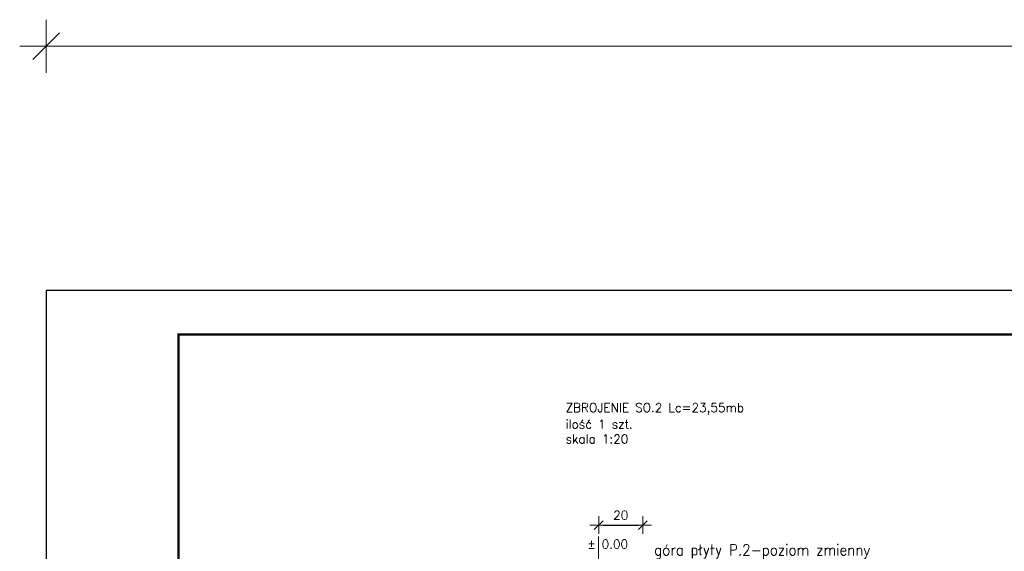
# Model space of a CAD drawing. Extents: x 99844 to 112241, y -209865 to -202412.
# Tile 5 of 12: x 99844 to 104307, y -205108 to -202699. Entities that reach past the tile are written whole.
import ezdxf
from ezdxf.enums import TextEntityAlignment as Align

# ---------------------------------------------------------------- set-up
doc = ezdxf.new("R2010")
doc.units = 0
doc.header["$LTSCALE"] = 5
doc.header["$MEASUREMENT"] = 0
doc.layers.add('_FORMATKA', color=8, linetype='Continuous', lineweight=15, plot=False)
for name, color, linetype, lineweight in [('_RAMKA', 7, 'Continuous', 35), ('AutoCAD_Structural_Detailing_symbole graficzne', 7, 'Continuous', 13), ('PS_DIM', 4, 'Continuous', 13), ('PS_POS', 1, 'Continuous', 15)]:
    doc.layers.add(name, color=color, linetype=linetype, lineweight=lineweight)
doc.styles.add('ARIAL', font='arial.ttf')
doc.styles.add('marta', font='simplex.shx', dxfattribs={"width": 0.8})
doc.styles.add('simplex', font='simplex.shx', dxfattribs={"width": 0.9})
doc.styles.add('styl2M', font='simplex.shx')
doc.styles.add('style1', font='simplex.shx')
doc.dimstyles.new('1_10_PRZ', dxfattribs={"dimtxt": 2, "dimasz": 1, "dimexe": 2, "dimexo": 5, "dimgap": 1, "dimtad": 1, "dimdec": 0, "dimlfac": 10, "dimtxsty": 'simplex', "dimblk": 'dimznak', "dimcen": 2, "dimse1": 1, "dimse2": 1, "dimclrt": 3, "dimadec": 1, "dimazin": 0, "dimtfac": 1, "dimtdec": 0, "dimtix": 1, "dimtmove": 2, "dimatfit": 3, "dimldrblk": 'dim-grot', "dimfxl": 1, "dimarcsym": 0})
doc.dimstyles.new('RBCT DIM 20_M', dxfattribs={"dimtxt": 40, "dimasz": 20, "dimexe": 20, "dimexo": 150, "dimgap": 25, "dimtad": 1, "dimdec": 1, "dimlfac": 0.1, "dimzin": 9, "dimdsep": 46, "dimtxsty": 'styl2M', "dimblk": 'dimznak', "dimcen": 40, "dimse1": 1, "dimse2": 1, "dimclrd": 8, "dimclre": 8, "dimclrt": 4, "dimadec": 0, "dimazin": 0, "dimtfac": 1, "dimtdec": 1, "dimtix": 1, "dimtmove": 2, "dimatfit": 3, "dimldrblk": 'dimznak', "dimfxl": 5, "dimfxlon": 1, "dimarcsym": 0})

# ---------------------------------------------------------------- blocks, each defined once
blk = doc.blocks.new('dimznak')
at = {"color": 0}
for points in [[(0, 2), (0, -2)], [(-2, 0), (2, 0)]]:
    blk.add_lwpolyline(points, dxfattribs=at)
at = {"color": 3}
blk.add_lwpolyline([(1, 1), (-1, -1)], dxfattribs=at)
blk = doc.blocks.new('*D27')
at = {"layer": 'Defpoints', "color": 0, "transparency": 16777216}
for p in [(102668.5, -204989.2), (102468.5, -205160.3), (102668.5, -205160.3)]:
    blk.add_point(p, dxfattribs=at)
at = {"layer": 'PS_DIM', "color": 8, "lineweight": -2, "transparency": 16777216}
blk.add_line((102488.5, -204989.2), (102648.5, -204989.2), dxfattribs=at)
at = {"layer": 'PS_DIM', "color": 8, "lineweight": -2, "transparency": 16777216, "xscale": 20, "yscale": 20, "zscale": 20, "rotation": 180}
blk.add_blockref('dimznak', (102468.5, -204989.2), dxfattribs=at)
at = {"layer": 'PS_DIM', "color": 8, "lineweight": -2, "transparency": 16777216, "xscale": 20, "yscale": 20, "zscale": 20}
blk.add_blockref('dimznak', (102668.5, -204989.2), dxfattribs=at)
at = {"layer": 'PS_DIM', "color": 4, "transparency": 16777216, "insert": (102568.5, -204944.2), "char_height": 40, "attachment_point": 5, "style": 'styl2M', "bg_fill": 3, "box_fill_scale": 1.25, "bg_fill_color": 256, "bg_fill_true_color": 13158600, "bg_fill_transparency": 0}
blk.add_mtext('20', dxfattribs=at)
blk = doc.blocks.new('*D19')
at = {"color": 252, "lineweight": -2, "transparency": 16777216}
blk.add_line((-597, 352.33), (-3, 352.33), dxfattribs=at)
at = {"layer": 'Defpoints', "color": 0, "transparency": 16777216}
for p in [(0, 352.33), (-600, 297), (0, 297)]:
    blk.add_point(p, dxfattribs=at)
at = {"color": 252, "lineweight": -2, "transparency": 16777216, "xscale": 3, "yscale": 3, "zscale": 3, "rotation": 180}
blk.add_blockref('dimznak', (-600, 352.33), dxfattribs=at)
at = {"color": 252, "lineweight": -2, "transparency": 16777216, "xscale": 3, "yscale": 3, "zscale": 3}
blk.add_blockref('dimznak', (0, 352.33), dxfattribs=at)
at = {"color": 252, "transparency": 16777216, "insert": (-300, 362.83), "char_height": 15, "attachment_point": 5, "style": 'simplex'}
blk.add_mtext('600', dxfattribs=at)
blk = doc.blocks.new('dim-grot')
blk.add_hatch(color=256).paths.add_polyline_path([(0, 0), (-2, 0.5), (-2, -0.5)])
blk.add_lwpolyline([(0, 0), (-2, 0.5), (-2, -0.5), (0, 0)])
blk = doc.blocks.new('*U17')
at = {"layer": '_FORMATKA', "lineweight": -3}
blk.add_lwpolyline([(-600, 0), (0, 0), (0, 297), (-600, 297)], close=True, dxfattribs=at)
at = {"layer": '_RAMKA', "lineweight": -3, "const_width": 0.5}
blk.add_lwpolyline([(-570, 10), (-10, 10), (-10, 287), (-570, 287)], close=True, dxfattribs=at)
dim = blk.add_linear_dim(base=(0, 352.33), p1=(-600, 297), p2=(0, 297), dimstyle='1_10_PRZ', override={"dimscale": 3, "dimtxt": 5, "dimlfac": 1, "dimclrd": 252, "dimclrt": 252})
dim.commit()
dim.dimension.update_dxf_attribs({"geometry": '*D19', "text_midpoint": (-300, 362.83)})

msp = doc.modelspace()

# ---------------------------------------------------------------- texts
at = {"layer": 'AutoCAD_Structural_Detailing_symbole graficzne', "color": 2, "style": 'style1'}
for s, p in [('ZBROJENIE SO.2 Lc=23,55mb', (102318.47, -204488.67)), ('ilość 1 szt.', (102318.47, -204563.37)), ('skala 1:20', (102318.47, -204630.84))]:
    msp.add_text(s, height=40, dxfattribs=at).set_placement(p, align=Align.BOTTOM_LEFT)

# ---------------------------------------------------------------- dimensions: what is measured, and where the dimension line sits
at = {"layer": 'PS_DIM'}
dim = msp.add_linear_dim(base=(102668.48, -204989.21), p1=(102468.48, -205160.27), p2=(102668.48, -205160.27), dimstyle='RBCT DIM 20_M', override={"dimtfill": 1}, dxfattribs=at)
dim.commit()
dim.dimension.update_dxf_attribs({"geometry": '*D27', "text_midpoint": (102568.48, -204944.21)})

# ---------------------------------------------------------------- next in the draw order: linework, layer by layer
at = {"layer": 'AutoCAD_Structural_Detailing_symbole graficzne', "color": 1}
msp.add_line((102468.48, -205160.27), (102468.48, -205040.27), dxfattribs=at)

# ---------------------------------------------------------------- next in the draw order: block references
at = {"layer": 'PS_DIM', "xscale": 20, "yscale": 20, "zscale": 20}
msp.add_blockref('*U17', (111963.71, -209865.43), dxfattribs=at)

# ---------------------------------------------------------------- next in the draw order: texts
at = {"layer": 'AutoCAD_Structural_Detailing_symbole graficzne', "color": 2, "style": 'marta'}
msp.add_text('±', height=40, dxfattribs=at).set_placement((102455.15, -205106.94), align=Align.BOTTOM_RIGHT)
msp.add_text('0.00 ', height=40, dxfattribs=at).set_placement((102481.81, -205106.94), align=Align.BOTTOM_LEFT)
at = {"layer": 'PS_POS', "color": 2, "insert": (102719.96, -205076.45), "char_height": 50, "width": 1450.1938, "attachment_point": 1, "style": 'ARIAL'}
msp.add_mtext('{\\Fsimplex|c238;\\W0.9;góra płyty P.2-poziom zmienny}', dxfattribs=at)

doc.saveas('drawing.dxf')
